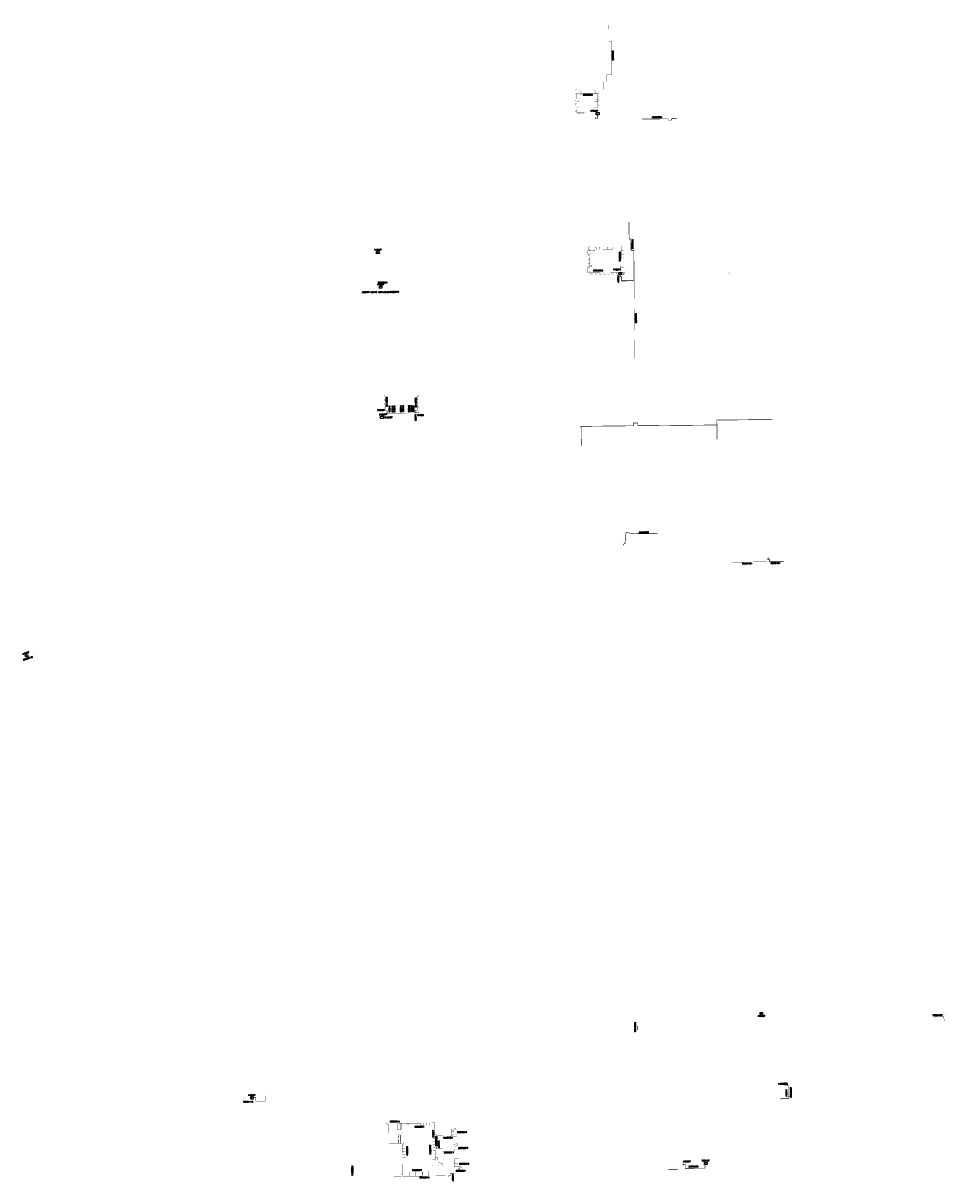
# Model space of a CAD drawing. Header units: millimetres. Extents: x 113746317 to 118488970, y 484514119 to 489241169.
# Tile 2 of 4: x 116407812 to 118050139, y 484514119 to 486571682. Entities that reach past the tile are written whole.
import ezdxf
from ezdxf.enums import TextEntityAlignment as Align

# ---------------------------------------------------------------- set-up
doc = ezdxf.new("R2010")
doc.units = ezdxf.units.MM
doc.header["$LTSCALE"] = 200
for name, color, linetype in [('WP-C-afsluiter', 8, 'Continuous'), ('WP-C-kast', 8, 'Continuous'), ('WP-C-kastOW', 8, 'Continuous'), ('WP-C-kastWM', 8, 'Continuous'), ('WP-I-info', 7, 'Continuous'), ('WP-L-plantrace', 8, 'Continuous')]:
    doc.layers.add(name, color=color, linetype=linetype)
doc.styles.add('DIN17', font='romans.shx', dxfattribs={"width": 0.9})

# ---------------------------------------------------------------- blocks, each defined once
blk = doc.blocks.new('LR-KASTWM')
at = {"color": 0, "linetype": 'ByBlock', "lineweight": -3}
blk.add_lwpolyline([(-2, 2), (2, 2), (2, -2), (-2, -2)], close=True, dxfattribs=at)
at = {"color": 0}
blk.add_solid([(-2, -2), (0, -2), (-2, 2), (0, 2)], dxfattribs=at)
at = {"color": 7, "linetype": 'ByBlock', "lineweight": -3, "style": 'DIN17', "width": 0.7}
for tag, p in [('*1', (0, 5)), ('*2', (0, -5))]:
    blk.add_attdef(tag, text='', height=2.5, dxfattribs=at).set_placement(p, align=Align.MIDDLE)
at = {"color": 0, "linetype": 'ByBlock', "lineweight": -2, "style": 'DIN17', "width": 0.3, "flags": 1}
for tag, p in [('OCODE', (4.5, 1.2)), ('NCODE', (9.5, 1.2)), ('BC', (14.5, 1.2)), ('RK', (19.5, 1.2)), ('ST', (4.5, -1.2)), ('VCODE', (9.5, -1.2)), ('NIVO', (14.5, -1.2)), ('IMM', (19.5, -1.2))]:
    blk.add_attdef(tag, text='', height=1.8, dxfattribs=at).set_placement(p, align=Align.MIDDLE)
blk = doc.blocks.new('LR-LT25')
at = {"color": 7, "linetype": 'ByBlock', "lineweight": -3, "style": 'DIN17', "width": 0.9}
blk.add_attdef('*1', text='', height=2.5, dxfattribs=at).set_placement((0, 3), align=Align.MIDDLE)
blk = doc.blocks.new('LR-kast')
at = {"color": 0, "linetype": 'ByBlock', "lineweight": -3}
blk.add_lwpolyline([(-2.5, 2), (2.5, 2), (2.5, -2), (-2.5, -2)], close=True, dxfattribs=at)
at = {"color": 7, "linetype": 'ByBlock', "lineweight": -3, "style": 'DIN17', "width": 0.7}
for tag, p in [('*1', (0, 5)), ('*2', (0, -5))]:
    blk.add_attdef(tag, text='', height=2.5, dxfattribs=at).set_placement(p, align=Align.MIDDLE)
at = {"color": 0, "linetype": 'ByBlock', "lineweight": -2, "style": 'DIN17', "width": 0.3, "flags": 1}
for tag, p in [('OCODE', (5, 1.2)), ('NCODE', (10, 1.2)), ('BC', (15, 1.2)), ('RK', (20, 1.2)), ('ST', (5, -1.2)), ('VCODE', (10, -1.2)), ('NIVO', (15, -1.2)), ('IMM', (20, -1.2))]:
    blk.add_attdef(tag, text='', height=1.8, dxfattribs=at).set_placement(p, align=Align.MIDDLE)
blk = doc.blocks.new('LR-afs')
at = {"color": 0, "lineweight": -3, "const_width": 0.7}
blk.add_lwpolyline([(0, -1.5), (0, 1.5)], dxfattribs=at)
at = {"color": 7, "linetype": 'ByBlock', "lineweight": -2, "style": 'DIN17', "width": 0.9}
blk.add_attdef('*1', text='', height=2.5, dxfattribs=at).set_placement((0, 5), align=Align.MIDDLE)
at = {"color": 0, "linetype": 'ByBlock', "lineweight": -2, "style": 'DIN17', "width": 0.3, "flags": 1}
for tag, p in [('*2', (2.5, 1.5)), ('VERTR', (-7.5, -5)), ('BORDL', (-7.5, -10)), ('DEKM', (-7.5, -7.5)), ('FABR', (-7.5, -2.5)), ('OPBLEN', (-2.5, -5)), ('PDATUM', (-2.5, -7.5)), ('BORDX', (-2.5, -10)), ('TYPE', (-2.5, -2.5)), ('OPBOUW', (2.5, -2.5)), ('HULPST', (2.5, -5)), ('BORDY', (2.5, -10)), ('OPM', (2.5, -7.5)), ('VERLSP', (7.5, -5)), ('BEDIEN', (7.5, -2.5)), ('BORDZ', (7.5, -10)), ('BORD', (7.5, -7.5))]:
    blk.add_attdef(tag, text='', height=1.8, dxfattribs=at).set_placement(p, align=Align.MIDDLE)
blk = doc.blocks.new('LR-kastOW')
at = {"color": 0, "linetype": 'ByBlock', "lineweight": -3}
blk.add_lwpolyline([(-2.5, 2), (2.5, 2), (2.5, -2), (-2.5, -2)], close=True, dxfattribs=at)
at = {"color": 0}
blk.add_solid([(-2.5, -2), (0, 2), (2.5, -2)], dxfattribs=at)
at = {"color": 7, "linetype": 'ByBlock', "lineweight": -3, "style": 'DIN17', "width": 0.7}
for tag, p in [('*1', (0, 5)), ('*2', (0, -5))]:
    blk.add_attdef(tag, text='', height=2.5, dxfattribs=at).set_placement(p, align=Align.MIDDLE)
at = {"color": 0, "linetype": 'ByBlock', "lineweight": -2, "style": 'DIN17', "width": 0.3, "flags": 1}
for tag, p in [('OCODE', (5, 1.2)), ('NCODE', (10, 1.2)), ('BC', (15, 1.2)), ('RK', (20, 1.2)), ('ST', (5, -1.2)), ('VCODE', (10, -1.2)), ('NIVO', (15, -1.2)), ('IMM', (20, -1.2))]:
    blk.add_attdef(tag, text='', height=1.8, dxfattribs=at).set_placement(p, align=Align.MIDDLE)

msp = doc.modelspace()

# ---------------------------------------------------------------- linework, layer by layer
at = {"layer": 'WP-L-plantrace'}
for points, const_width in [([(117439146, 486453834), (117439146, 486467755), (117445787, 486467755), (117445787, 486480251), (117453960, 486480285), (117453708, 486539643), (117449389, 486539638), (117449382, 486559739)], 400), ([(117449382, 486559739), (117448780, 486571482)], 400), ([(117391754, 486444468), (117390509, 486444530), (117389572, 486445223), (117389560, 486446281), (117390256, 486447243), (117390258, 486448354), (117390179, 486451058), (117390552, 486453077), (117391153, 486453860), (117392780, 486454101), (117394964, 486454180)], 400), ([(117397268, 486451913), (117401473, 486448599), (117401485, 486447064)], 400), ([(117423379, 486452240), (117425508, 486450160), (117425518, 486447405)], 400), ([(117430680, 486448737), (117431434, 486447400), (117431583, 486446082), (117431419, 486445370), (117430845, 486445263), (117429615, 486445176)], 400), ([(117389889, 486434809), (117389894, 486434178), (117390236, 486433723), (117390849, 486433808), (117391309, 486433926), (117391843, 486433940)], 400), ([(117389947, 486428255), (117390327, 486429405), (117390932, 486429655), (117391925, 486429647)], 400), ([(117405922, 486413572), (117392093, 486413434), (117391765, 486447064), (117429574, 486447377), (117429924, 486408932)], 400), ([(117391868, 486438591), (117397445, 486438555)], 400), ([(117392062, 486431742), (117396199, 486431710), (117397537, 486431532)], 400), ([(117400266, 486447144), (117400384, 486446074), (117398105, 486445502)], 400), ([(117424658, 486447348), (117424674, 486446171), (117423141, 486445690)], 400), ([(117423523, 486438827), (117426412, 486435883), (117429695, 486435916)], 400), ([(117423642, 486431764), (117429726, 486431821)], 400), ([(117430738, 486442162), (117431652, 486441020), (117431841, 486440332), (117431415, 486439633), (117430819, 486439262), (117429666, 486439175)], 400), ([(117430783, 486435164), (117431336, 486436189), (117431509, 486436790), (117431285, 486437258), (117430776, 486437563), (117429692, 486437563)], 400), ([(117431012, 486428164), (117431472, 486427386), (117431878, 486426830), (117431878, 486426128), (117431540, 486425633), (117430690, 486425346), (117429749, 486425330)], 400), ([(117429754, 486432031), (117430901, 486432100), (117431580, 486432390), (117431823, 486433025), (117431793, 486433684), (117430964, 486434605)], 400), ([(117390182, 486427729), (117389811, 486426651), (117390055, 486425617), (117390747, 486424974), (117392033, 486424983)], 400), ([(117392067, 486415731), (117390863, 486415713), (117390309, 486415445), (117390323, 486414712), (117391439, 486411961), (117392079, 486410863), (117393076, 486410347), (117394720, 486410194), (117395016, 486409879), (117395386, 486409219)], 400), ([(117391936, 486421025), (117397243, 486420929)], 400), ([(117392012, 486423798), (117396262, 486423838), (117397519, 486424109)], 400), ([(117399856, 486410978), (117396318, 486411020), (117395402, 486412057), (117395365, 486413467)], 400), ([(117401813, 486409473), (117402471, 486410585), (117404495, 486410833), (117405026, 486412132), (117405030, 486413582)], 400), ([(117423692, 486421177), (117425940, 486421827), (117429811, 486421850)], 400), ([(117423698, 486424365), (117429804, 486424442)], 400), ([(117429111, 486407672), (117429111, 486402294), (117427086, 486402294), (117424811, 486402449), (117424985, 486404943)], 1000), ([(117429932, 486413418), (117426715, 486413336), (117425382, 486412776)], 400), ([(117429896, 486410759), (117427348, 486410507), (117426504, 486410093), (117426511, 486409539)], 400), ([(117469553, 486121442), (117469561, 486120837), (117472061, 486120863), (117472133, 486113988), (117494046, 486114217), (117493496, 486167814), (117488497, 486167762), (117488290, 486187961), (117485290, 486187929), (117484978, 486218372)], 1000), ([(117416282, 486160111), (117416024, 486163709), (117411539, 486163662)], 400), ([(117455580, 486173385), (117455622, 486169373), (117424343, 486169046), (117424364, 486167046), (117411620, 486166913), (117411681, 486161099), (117415106, 486161134), (117415348, 486138041), (117411641, 486138002), (117411746, 486127897), (117466044, 486128465), (117466078, 486125190), (117468218, 486125188)], 400), ([(117416443, 486174606), (117412938, 486174461), (117413070, 486168869), (117415173, 486168919), (117415183, 486166975)], 400), ([(117417384, 486168721), (117417445, 486166974)], 400), ([(117424173, 486172560), (117427318, 486172503), (117427304, 486169077)], 400), ([(117433808, 486172980), (117432088, 486172980), (117432128, 486169127)], 400), ([(117438601, 486172730), (117440509, 486172749), (117440546, 486169215)], 400), ([(117446350, 486169276), (117446310, 486173129), (117448277, 486173150)], 400), ([(117468157, 486124436), (117475831, 486124516), (117475781, 486129320), (117469514, 486129254), (117469394, 486140717), (117471388, 486140738), (117471034, 486175293), (117470121, 486176459)], 400), ([(117471101, 486168079), (117474711, 486168117), (117474667, 486169127)], 400), ([(117412298, 486160382), (117412355, 486159946), (117412845, 486159451), (117413918, 486159279), (117415126, 486159244)], 400), ([(117412380, 486153117), (117412414, 486152531), (117412807, 486151876), (117413735, 486151775), (117415203, 486151837)], 400), ([(117412470, 486145943), (117412442, 486145170), (117412726, 486144590), (117415280, 486144523)], 400), ([(117412523, 486138710), (117412529, 486140301), (117413044, 486141182), (117415188, 486141310)], 400), ([(117416357, 486152911), (117415192, 486152926)], 400), ([(117416488, 486145737), (117415260, 486145733)], 400), ([(117415309, 486141714), (117418399, 486141687), (117418431, 486138586), (117416556, 486138567)], 400), ([(117471181, 486160510), (117475090, 486160552), (117475094, 486159526)], 400), ([(117471253, 486153631), (117474787, 486153671), (117474768, 486154732)], 400), ([(117471332, 486146042), (117475167, 486146082), (117475170, 486145127)], 400), ([(117414628, 486129249), (117414607, 486131266), (117411655, 486131236)], 400), ([(117414381, 486125276), (117415483, 486125258), (117416101, 486125587), (117416117, 486128000)], 400), ([(117418119, 486128000), (117418251, 486126764), (117418729, 486125876), (117419758, 486125363), (117421685, 486125348)], 400), ([(117421864, 486129319), (117421878, 486127988)], 400), ([(117425423, 486128040), (117425505, 486126094), (117426013, 486125501), (117427367, 486125320), (117428929, 486125475)], 400), ([(117429064, 486129393), (117429023, 486128043)], 400), ([(117432667, 486128116), (117432707, 486126356), (117433021, 486125782), (117433701, 486125449), (117434871, 486125419), (117436135, 486125522)], 400), ([(117436263, 486129468), (117436278, 486128119)], 400), ([(117439842, 486128191), (117439847, 486126736), (117440042, 486126054), (117440642, 486125614), (117442457, 486125507), (117443328, 486125626)], 400), ([(117443442, 486129568), (117443422, 486128244)], 400), ([(117447071, 486128266), (117447082, 486126579), (117447501, 486125883), (117448970, 486125553), (117450523, 486125643)], 400), ([(117450588, 486129620), (117450560, 486128303)], 400), ([(117454442, 486128443), (117454443, 486126533), (117454640, 486126085), (117455157, 486125839), (117456130, 486125743), (117457683, 486125725)], 400), ([(117457876, 486128364), (117457812, 486129742)], 400), ([(117461866, 486128421), (117461785, 486131594), (117464865, 486131673), (117464925, 486129728)], 400), ([(117464856, 486125793), (117464249, 486125742), (117463466, 486125921), (117463275, 486126457), (117463255, 486128436)], 400), ([(117468710, 486127828), (117468791, 486120009), (117471309, 486120035), (117471381, 486113220), (117494054, 486113457), (117494428, 486078247), (117495517, 485975883)], 400), ([(117469486, 486127832), (117469553, 486121442)], 1000), ([(117469426, 486137583), (117475255, 486137583), (117475250, 486137926)], 400), ([(117471233, 486131347), (117469494, 486131329)], 400), ([(117472033, 486129281), (117472034, 486125441), (117471649, 486125398)], 400), ([(117475808, 486126773), (117477067, 486126787), (117477032, 486130127)], 400), ([(117661817, 486127795), (117662307, 486127819), (117662576, 486127724), (117662814, 486127502), (117663244, 486126811)], 400), ([(117049589, 485910893), (117049506, 485910947)], 400), ([(117049572, 485910904), (117049571, 485908409), (117051935, 485908408), (117052218, 485883296), (117055075, 485883297), (117055136, 485879204), (117056738, 485879192), (117056769, 485878381)], 400), ([(117052002, 485901732), (117049602, 485901693), (117049581, 485903685)], 400), ([(117052120, 485894512), (117049677, 485894493), (117049656, 485896493)], 400), ([(117105357, 485879557), (117105270, 485883819), (117108532, 485883853), (117108286, 485908753), (117110277, 485908784), (117110252, 485911526)], 400), ([(117108356, 485902304), (117110431, 485902326), (117110410, 485904326)], 400), ([(117108414, 485895102), (117110506, 485895123), (117110485, 485897119)], 400), ([(117049952, 485877696), (117049969, 485878463), (117055814, 485878493), (117055781, 485878363)], 400), ([(117052281, 485888917), (117050166, 485888923), (117050185, 485887114)], 400), ([(117052103, 485873350), (117055425, 485873442), (117055406, 485878370), (117056756, 485878394), (117104345, 485878896), (117104346, 485879591), (117111166, 485879680), (117111177, 485878350)], 400), ([(117054063, 485877179), (117055440, 485877185)], 400), ([(117063409, 485879448), (117064518, 485879452), (117064528, 485878475)], 400), ([(117068439, 485879201), (117067316, 485879181), (117067332, 485878516)], 400), ([(117077820, 485879600), (117078903, 485879592), (117078910, 485878601)], 400), ([(117081893, 485878656), (117081886, 485879333), (117083006, 485879356)], 400), ([(117092380, 485879744), (117093481, 485879750), (117093496, 485878776)], 400), ([(117096292, 485878805), (117096305, 485879469), (117097384, 485879483)], 400), ([(117106001, 485879627), (117106026, 485877944), (117106750, 485877951)], 400), ([(117108465, 485889721), (117110862, 485889746), (117110883, 485887691)], 400), ([(117641286, 485857510), (117500684, 485856125), (117500635, 485861124), (117492666, 485861045), (117492715, 485856046), (117399830, 485855130), (117400172, 485820489)], 1000), ([(117740625, 485867190), (117641201, 485866210), (117641537, 485832072)], 1000), ([(117474882, 485644173), (117475405, 485644073), (117475874, 485646523)], 1000), ([(117475874, 485646523), (117477739, 485646261)], 1000), ([(117477739, 485646261), (117479673, 485666378), (117487577, 485665230), (117494018, 485664665), (117502569, 485664382), (117535167, 485664368)], 1000), ([(117731779, 485621602), (117731812, 485618602), (117729812, 485618602), (117729858, 485614355), (117668612, 485613677)], 400), ([(117760107, 485614686), (117734658, 485614408), (117734612, 485618633), (117732613, 485618611), (117732580, 485621611)], 1000), ([(118028866, 484804025), (118028866, 484804025), (118028866, 484806344), (118043418, 484806344), (118044469, 484806344), (118044469, 484811175), (118047949, 484811174), (118047949, 484810460), (118049299, 484810460)], 400), ([(118043418, 484806344), (118043418, 484804913), (118043981, 484804913), (118044959, 484804913), (118044959, 484802280), (118049039, 484802280)], 400), ([(118044469, 484809160), (118043719, 484809160)], 400), ([(118043719, 484803563), (118043969, 484803563), (118043969, 484804913)], 400), ([(118044458, 484813277), (118044458, 484812175), (118045026, 484812175), (118045026, 484811175)], 400), ([(117500530, 484789248), (117500535, 484782306)], 1000), ([(118049219, 484797690), (118049939, 484797690), (118049939, 484798210), (118046379, 484798210), (118046379, 484802280)], 400), ([(117754953, 484657666), (117754953, 484660361), (117769254, 484660363), (117769232, 484682922), (117767254, 484682922), (117767254, 484687415), (117765532, 484687415)], 1000), ([(116816881, 484662627), (116821601, 484662590), (116821601, 484655716), (116838624, 484655745), (116838630, 484665710)], 1000), ([(117051999, 484617074), (117056135, 484616256)], 400), ([(117056032, 484616248), (117056058, 484614221), (117058051, 484614241), (117058387, 484580373), (117081217, 484580600)], 400), ([(117056135, 484616256), (117084203, 484616534), (117084203, 484616536)], 400), ([(117074079, 484604213), (117073960, 484616423)], 400), ([(117074968, 484616433), (117074933, 484607473), (117074526, 484604255)], 400), ([(117075832, 484604939), (117077136, 484605274), (117078692, 484605325), (117079387, 484605795), (117079132, 484616474)], 400), ([(117079916, 484616481), (117079841, 484614928), (117079968, 484605181), (117079174, 484604552), (117077205, 484604559), (117076040, 484604481)], 400), ([(117084203, 484616536), (117084203, 484616536), (117139699, 484617067), (117140294, 484557129)], 400), ([(117087838, 484612542), (117087829, 484613864), (117088190, 484614484), (117089121, 484614632), (117090329, 484614666), (117090821, 484614922), (117090991, 484615416), (117091004, 484616575)], 400), ([(117093094, 484616635), (117093201, 484612571)], 400), ([(117098494, 484616688), (117098598, 484612600)], 400), ([(117103895, 484616741), (117103998, 484612655)], 400), ([(117109398, 484612734), (117109295, 484616744)], 400), ([(117114797, 484612763), (117114784, 484614291), (117114694, 484616797)], 400), ([(117120197, 484612818), (117120184, 484614307), (117120094, 484616850)], 400), ([(117125493, 484616903), (117125577, 484614242), (117125672, 484612871)], 400), ([(117130191, 484616974), (117130237, 484615918), (117130981, 484614501), (117130996, 484612927)], 400), ([(117139979, 484599128), (117141816, 484599146), (117141856, 484595146), (117153365, 484595261)], 400), ([(117172430, 484605851), (117173526, 484606680), (117177006, 484606719), (117177031, 484604536), (117173732, 484604498), (117173750, 484601966), (117168938, 484601944)], 400), ([(117169025, 484593411), (117168962, 484602005), (117168970, 484605242), (117171740, 484605308)], 400), ([(117171805, 484593475), (117171584, 484597493)], 400), ([(117075165, 484595018), (117075195, 484591857), (117074736, 484586967), (117074774, 484583129), (117074651, 484582327), (117074348, 484581801), (117074361, 484580532)], 400), ([(117075330, 484580601), (117075306, 484581878), (117075197, 484583352), (117075247, 484586945), (117075645, 484591836), (117075634, 484594975)], 400), ([(117077199, 484596265), (117078573, 484595129), (117078770, 484594699), (117078928, 484582488), (117078569, 484581862), (117078582, 484580573)], 400), ([(117079519, 484580583), (117079541, 484582269), (117079349, 484583360), (117079211, 484594931), (117078945, 484595384), (117077416, 484596655)], 400), ([(117081739, 484579720), (117082292, 484524779)], 400), ([(117087590, 484577298), (117081751, 484577094)], 400), ([(117087536, 484582690), (117084802, 484582578), (117084286, 484582383), (117084051, 484581814), (117084107, 484579189), (117083968, 484578843), (117083658, 484578540), (117083168, 484578450), (117081760, 484578436)], 400), ([(117135722, 484589436), (117136998, 484589460), (117139974, 484589561)], 400), ([(117135775, 484584047), (117137075, 484584065), (117140015, 484584166)], 400), ([(117135829, 484578636), (117137083, 484578657), (117140103, 484578754)], 400), ([(117153365, 484595261), (117153444, 484593244), (117169025, 484593411), (117171805, 484593475), (117178543, 484593543), (117178523, 484596335), (117176614, 484596372)], 400), ([(117176096, 484578872), (117177145, 484579754), (117180618, 484579686), (117180642, 484577558), (117177456, 484577522), (117177454, 484574981), (117172639, 484574946), (117172655, 484578277), (117175436, 484578302)], 400), ([(117081791, 484571700), (117087644, 484571823)], 400), ([(117087750, 484561099), (117081860, 484560900)], 400), ([(117087672, 484566498), (117081880, 484566301)], 400), ([(117134906, 484550015), (117140365, 484550069), (117140295, 484557129)], 400), ([(117135882, 484573236), (117137264, 484573263), (117140166, 484573413)], 400), ([(117135936, 484567837), (117137826, 484567888), (117140170, 484567911)], 400), ([(117135989, 484562437), (117137335, 484562436), (117140241, 484562554)], 400), ([(117136068, 484557037), (117137436, 484557050), (117140284, 484557214)], 400), ([(117140118, 484574991), (117142049, 484574919), (117142100, 484570931), (117153634, 484571035)], 400), ([(117153634, 484571035), (117153640, 484566234), (117182224, 484566574), (117182196, 484569424), (117180240, 484569405)], 400), ([(117172639, 484574946), (117172712, 484566408)], 400), ([(117175218, 484570556), (117175473, 484569638), (117175504, 484566588)], 400), ([(116990844, 484538221), (116990981, 484525052)], 400), ([(117087804, 484555699), (117081987, 484555581)], 400), ([(117135820, 484540850), (117135903, 484549958)], 400), ([(117136096, 484551643), (117137087, 484551645), (117137652, 484552017), (117137974, 484552136), (117140239, 484552058)], 400), ([(117140311, 484555503), (117144946, 484555550), (117144989, 484551112), (117151079, 484551169)], 400), ([(117147112, 484541346), (117145617, 484542096), (117145434, 484542707), (117145383, 484546512), (117145683, 484546930), (117146542, 484547196), (117147589, 484547128), (117148222, 484547492), (117148366, 484548006), (117148345, 484551129)], 400), ([(117152988, 484541172), (117152998, 484544844), (117152596, 484545500), (117149993, 484545567), (117149561, 484546394), (117149514, 484551157)], 400), ([(117168005, 484527406), (117167955, 484529229), (117174419, 484529328), (117174293, 484547493), (117175519, 484547502), (117175474, 484553049), (117181636, 484553087)], 400), ([(117174280, 484545618), (117177421, 484545660), (117177399, 484548390), (117177691, 484548969)], 400), ([(117174405, 484540295), (117185751, 484540298), (117185757, 484537698), (117188178, 484537781), (117188777, 484538102)], 400), ([(117177421, 484545660), (117179527, 484545677), (117179545, 484543516)], 400), ([(117184113, 484536857), (117184127, 484535018), (117181063, 484534994)], 400), ([(117184193, 484540429), (117184111, 484536802), (117181657, 484536783)], 400), ([(117579749, 484543263), (117584881, 484543277), (117584899, 484536517), (117620184, 484536615), (117620193, 484542977)], 1000), ([(117078281, 484522388), (117067255, 484522481)], 400), ([(117078156, 484522443), (117078178, 484520323), (117080298, 484520340), (117082058, 484520350), (117082044, 484522352)], 400), ([(117082256, 484524779), (117080254, 484524759), (117080298, 484520340)], 400), ([(117158527, 484522966), (117082042, 484522354)], 400), ([(117093160, 484530613), (117093282, 484522442)], 400), ([(117094157, 484522449), (117093943, 484530245)], 400), ([(117105116, 484530736), (117105198, 484522638)], 400), ([(117105943, 484530364), (117106157, 484522520)], 400), ([(117117041, 484530856), (117117334, 484522635)], 400), ([(117117870, 484530364), (117118157, 484522567)], 400), ([(117129190, 484530974), (117129256, 484522755)], 400), ([(117130017, 484530603), (117130103, 484522737)], 400), ([(117158527, 484522965), (117158543, 484520965), (117163313, 484521003), (117163297, 484523003)], 400), ([(117168005, 484527406), (117168048, 484523041), (117163297, 484523003)], 400), ([(117555225, 484533968), (117555225, 484533968), (117571438, 484533992)], 1000)]:
    msp.add_lwpolyline(points, dxfattribs=dict(at, const_width=const_width))
at = {"layer": 'WP-L-plantrace', "const_width": 1000, "elevation": -2497}
for points in [[(117554635, 486401692), (117508861, 486401203)], [(117554673, 486399279), (117554635, 486401692)], [(117560678, 486399328), (117554673, 486399279)], [(117560731, 486401757), (117560678, 486399328)], [(117569820, 486401818), (117560731, 486401757)]]:
    msp.add_lwpolyline(points, dxfattribs=at)

# ---------------------------------------------------------------- block references
at = {"layer": 'WP-C-afsluiter'}
ref = msp.add_blockref('LR-afs', (117469638, 486121983), dxfattribs=dict(at, xscale=1000, yscale=1000, zscale=1000, rotation=270.6161314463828))
ref.add_attrib('*1', 'AF3569P', dxfattribs={"layer": '0', "color": 6, "linetype": 'ByBlock', "lineweight": -2, "height": 2500, "rotation": 270.616131, "style": 'DIN17', "width": 0.9}).set_placement((117465852, 486117041), align=Align.MIDDLE)
ref = msp.add_blockref('LR-afs', (117054430, 485878504), dxfattribs=dict(at, xscale=1000, yscale=1000, zscale=1000, rotation=0.6732176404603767))
ref.add_attrib('*1', 'SA0000P', dxfattribs={"layer": '0', "color": 6, "linetype": 'ByBlock', "lineweight": -2, "height": 2500, "rotation": 0.673218, "style": 'DIN17', "width": 0.9}).set_placement((117044155, 485883759), align=Align.MIDDLE)
ref = msp.add_blockref('LR-afs', (117054728, 485877178), dxfattribs=dict(at, xscale=1000, yscale=1000, zscale=1000, rotation=0.1641490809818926))
ref.add_attrib('*1', 'SA0000P', dxfattribs={"layer": '0', "color": 6, "linetype": 'ByBlock', "lineweight": -2, "height": 2500, "rotation": 0.164149, "style": 'DIN17', "width": 0.9}).set_placement((117057582, 485871037), align=Align.MIDDLE)
ref = msp.add_blockref('LR-afs', (117055069, 485882266), dxfattribs=dict(at, xscale=1000, yscale=1000, zscale=1000, rotation=270.5963570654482))
ref.add_attrib('*1', 'SA0000', dxfattribs={"layer": '0', "color": 6, "linetype": 'ByBlock', "lineweight": -2, "height": 2500, "rotation": 270.596357, "style": 'DIN17', "width": 0.9}).set_placement((117059160, 485885920), align=Align.MIDDLE)
ref = msp.add_blockref('LR-afs', (117064525, 485879016), dxfattribs=dict(at, xscale=1000, yscale=1000, zscale=1000, rotation=270.5963570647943))
ref.add_attrib('*1', 'SA0000', dxfattribs={"layer": '0', "color": 6, "linetype": 'ByBlock', "lineweight": -2, "height": 2500, "rotation": 270.596357, "style": 'DIN17', "width": 0.9}).set_placement((117064495, 485886375), align=Align.MIDDLE)
ref = msp.add_blockref('LR-afs', (117067315, 485878888), dxfattribs=dict(at, xscale=1000, yscale=1000, zscale=1000, rotation=270.673217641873))
ref.add_attrib('*1', 'SA0000', dxfattribs={"layer": '0', "color": 6, "linetype": 'ByBlock', "lineweight": -2, "height": 2500, "rotation": 270.673218, "style": 'DIN17', "width": 0.9}).set_placement((117068090, 485886377), align=Align.MIDDLE)
ref = msp.add_blockref('LR-afs', (117078918, 485879144), dxfattribs=dict(at, xscale=1000, yscale=1000, zscale=1000, rotation=271.0046006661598))
ref.add_attrib('*1', 'SA0000', dxfattribs={"layer": '0', "color": 6, "linetype": 'ByBlock', "lineweight": -2, "height": 2500, "rotation": 271.004601, "style": 'DIN17', "width": 0.9}).set_placement((117079189, 485886744), align=Align.MIDDLE)
ref = msp.add_blockref('LR-afs', (117081892, 485879040), dxfattribs=dict(at, xscale=1000, yscale=1000, zscale=1000, rotation=270.673217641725))
ref.add_attrib('*1', 'SA0000', dxfattribs={"layer": '0', "color": 6, "linetype": 'ByBlock', "lineweight": -2, "height": 2500, "rotation": 270.673218, "style": 'DIN17', "width": 0.9}).set_placement((117083397, 485886736), align=Align.MIDDLE)
ref = msp.add_blockref('LR-afs', (117093492, 485879295), dxfattribs=dict(at, xscale=1000, yscale=1000, zscale=1000, rotation=270.6047509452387))
ref.add_attrib('*1', 'SA0000', dxfattribs={"layer": '0', "color": 6, "linetype": 'ByBlock', "lineweight": -2, "height": 2500, "rotation": 270.604751, "style": 'DIN17', "width": 0.9}).set_placement((117093848, 485886813), align=Align.MIDDLE)
ref = msp.add_blockref('LR-afs', (117096312, 485879191), dxfattribs=dict(at, xscale=1000, yscale=1000, zscale=1000, rotation=270.6732176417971))
ref.add_attrib('*1', 'SA0000', dxfattribs={"layer": '0', "color": 6, "linetype": 'ByBlock', "lineweight": -2, "height": 2500, "rotation": 270.673218, "style": 'DIN17', "width": 0.9}).set_placement((117098076, 485886989), align=Align.MIDDLE)
ref = msp.add_blockref('LR-afs', (117105279, 485883073), dxfattribs=dict(at, xscale=1000, yscale=1000, zscale=1000, rotation=270.6732176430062))
ref.add_attrib('*1', 'SA0000', dxfattribs={"layer": '0', "color": 6, "linetype": 'ByBlock', "lineweight": -2, "height": 2500, "rotation": 270.673218, "style": 'DIN17', "width": 0.9}).set_placement((117101660, 485886275), align=Align.MIDDLE)
ref = msp.add_blockref('LR-afs', (117106005, 485879108), dxfattribs=dict(at, xscale=1000, yscale=1000, zscale=1000, rotation=270.5963570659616))
ref.add_attrib('*1', 'SA0000', dxfattribs={"layer": '0', "color": 6, "linetype": 'ByBlock', "lineweight": -2, "height": 2500, "rotation": 270.596357, "style": 'DIN17', "width": 0.9}).set_placement((117105647, 485870796), align=Align.MIDDLE)
ref = msp.add_blockref('LR-afs', (117110660, 485879670), dxfattribs=dict(at, xscale=1000, yscale=1000, zscale=1000, rotation=0.673217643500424))
ref.add_attrib('*1', 'SA0000', dxfattribs={"layer": '0', "color": 6, "linetype": 'ByBlock', "lineweight": -2, "height": 2500, "rotation": 0.673218, "style": 'DIN17', "width": 0.9}).set_placement((117114509, 485874961), align=Align.MIDDLE)
ref = msp.add_blockref('LR-afs', (117769254, 484663411), dxfattribs=dict(at, xscale=1000, yscale=1000, zscale=1000, rotation=90))
ref.add_attrib('*1', 'AF3574P', dxfattribs={"layer": '0', "color": 6, "linetype": 'ByBlock', "lineweight": -2, "height": 2500, "rotation": 90, "style": 'DIN17', "width": 0.9}).set_placement((117765057, 484670147), align=Align.MIDDLE)
ref = msp.add_blockref('LR-afs', (117141837, 484596990), dxfattribs=dict(at, xscale=1000, yscale=1000, zscale=1000, rotation=270.4043044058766))
ref.add_attrib('*1', 'SA3931P', dxfattribs={"layer": '0', "color": 6, "linetype": 'ByBlock', "lineweight": -2, "height": 2500, "rotation": 90.404304, "style": 'DIN17', "width": 0.9}).set_placement((117136881, 484597974), align=Align.MIDDLE)
ref = msp.add_blockref('LR-afs', (117142077, 484572615), dxfattribs=dict(at, xscale=1000, yscale=1000, zscale=1000, rotation=270.7083427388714))
ref.add_attrib('*1', 'SA3930P', dxfattribs={"layer": '0', "color": 6, "linetype": 'ByBlock', "lineweight": -2, "height": 2500, "rotation": 270.708343, "style": 'DIN17', "width": 0.9}).set_placement((117146628, 484578922), align=Align.MIDDLE)
ref = msp.add_blockref('LR-afs', (117582434, 484543270), dxfattribs=dict(at, xscale=1000, yscale=1000, zscale=1000, rotation=0.1588000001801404))
ref.add_attrib('*1', 'AF3555P', dxfattribs={"layer": '0', "color": 6, "linetype": 'ByBlock', "lineweight": -2, "height": 2500, "rotation": 0.1588, "style": 'DIN17', "width": 0.9}).set_placement((117587895, 484548286), align=Align.MIDDLE)
ref = msp.add_blockref('LR-afs', (117167990, 484527494), dxfattribs=dict(at, xscale=1000, yscale=1000, zscale=1000, rotation=270.5744600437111))
ref.add_attrib('*1', 'SA3929P', dxfattribs={"layer": '0', "color": 6, "linetype": 'ByBlock', "lineweight": -2, "height": 2500, "rotation": 270.57446, "style": 'DIN17', "width": 0.9}).set_placement((117171954, 484520192), align=Align.MIDDLE)
at = {"layer": 'WP-C-kast'}
ref = msp.add_blockref('LR-kast', (117429269, 486410753), dxfattribs=dict(at, xscale=1000, yscale=1000, zscale=1000, rotation=0.5725029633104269))
ref.add_attrib('*1', 'RK0000P', dxfattribs={"layer": '0', "color": 6, "linetype": 'ByBlock', "lineweight": -3, "height": 2500, "rotation": 0.572503, "style": 'DIN17', "width": 0.7}).set_placement((117423248, 486415669), align=Align.MIDDLE)
ref = msp.add_blockref('LR-kast', (117469242, 486126840), dxfattribs=dict(at, xscale=999.9999999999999, yscale=999.9999999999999, zscale=999.9999999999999, rotation=0.6725086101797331))
ref.add_attrib('*1', 'RK3924P', dxfattribs={"layer": '0', "color": 6, "linetype": 'ByBlock', "lineweight": -3, "height": 2500, "rotation": 0.672509, "style": 'DIN17', "width": 0.7}).set_placement((117463537, 486133929), align=Align.MIDDLE)
ref = msp.add_blockref('LR-kast', (117045775, 485871110), dxfattribs=dict(at, xscale=999.9999999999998, yscale=999.9999999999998, zscale=999.9999999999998, rotation=0.7135110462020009))
ref.add_attrib('*1', 'RK3921P', dxfattribs={"layer": '0', "color": 6, "linetype": 'ByBlock', "lineweight": -3, "height": 2500, "rotation": 0.713511, "style": 'DIN17', "width": 0.7}).set_placement((117047722, 485875982), align=Align.MIDDLE)
ref = msp.add_blockref('LR-kast', (117621487, 484544975), dxfattribs=dict(at, xscale=1000, yscale=1000, zscale=1000, rotation=359.9267063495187))
ref.add_attrib('*1', 'RK3912P', dxfattribs={"layer": '0', "color": 6, "linetype": 'ByBlock', "lineweight": -3, "height": 2500, "rotation": 359.926706, "style": 'DIN17', "width": 0.7}).set_placement((117621493, 484549975), align=Align.MIDDLE)
at = {"layer": 'WP-C-kastOW'}
ref = msp.add_blockref('LR-kastOW', (117038607, 486163986), dxfattribs=dict(at, xscale=1000, yscale=1000, zscale=1000, rotation=0.628716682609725))
ref.add_attrib('*1', 'TW3903P', dxfattribs={"layer": '0', "color": 6, "linetype": 'ByBlock', "lineweight": -3, "height": 2500, "rotation": 0.628717, "style": 'DIN17', "width": 0.7}).set_placement((117038552, 486168986), align=Align.MIDDLE)
at = {"layer": 'WP-C-kastWM'}
ref = msp.add_blockref('LR-KASTWM', (117043558, 486102391), dxfattribs=dict(at, xscale=999.9999999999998, yscale=999.9999999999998, zscale=999.9999999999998, rotation=0.624591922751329))
ref.add_attrib('*1', 'IW3929P', dxfattribs={"layer": '0', "color": 6, "linetype": 'ByBlock', "lineweight": -3, "height": 2500, "rotation": 0.624592, "style": 'DIN17', "width": 0.7}).set_placement((117043503, 486107391), align=Align.MIDDLE)
ref = msp.add_blockref('LR-KASTWM', (116414170, 485447148), dxfattribs=dict(at, xscale=1000, yscale=1000, zscale=1000, rotation=17.84565862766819))
ref.add_attrib('*1', 'IW3926P', dxfattribs={"layer": '0', "color": 6, "linetype": 'ByBlock', "lineweight": -3, "height": 2500, "rotation": 17.845658, "style": 'DIN17', "width": 0.7}).set_placement((116412638, 485451907), align=Align.MIDDLE)
ref = msp.add_blockref('LR-KASTWM', (117720142, 484811509), dxfattribs=dict(at, xscale=999.9999999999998, yscale=999.9999999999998, zscale=999.9999999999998, rotation=0.1903735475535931))
ref.add_attrib('*1', 'IW3918P', dxfattribs={"layer": '0', "color": 6, "linetype": 'ByBlock', "lineweight": -3, "height": 2500, "rotation": 0.190374, "style": 'DIN17', "width": 0.7}).set_placement((117720606, 484807073), align=Align.MIDDLE)
ref = msp.add_blockref('LR-KASTWM', (117763233, 484686575), dxfattribs=dict(at, xscale=1000, yscale=1000, zscale=1000))
ref.add_attrib('*1', 'IW3928', dxfattribs={"layer": '0', "color": 6, "linetype": 'ByBlock', "lineweight": -3, "height": 2500, "style": 'DIN17', "width": 0.7}).set_placement((117755471, 484686521), align=Align.MIDDLE)
ref = msp.add_blockref('LR-KASTWM', (116814517, 484661323), dxfattribs=dict(at, xscale=1000, yscale=1000, zscale=1000, rotation=0.6400672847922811))
ref.add_attrib('*1', 'IW3923P', dxfattribs={"layer": '0', "color": 6, "linetype": 'ByBlock', "lineweight": -3, "height": 2500, "rotation": 0.640067, "style": 'DIN17', "width": 0.7}).set_placement((116814461, 484666323), align=Align.MIDDLE)
at = {"layer": 'WP-I-info'}
ref = msp.add_blockref('LR-LT25', (117456505, 486511282), dxfattribs=dict(at, xscale=1000, yscale=1000, zscale=1000, rotation=0.6341136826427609))
ref.add_attrib('*1', '550030995', dxfattribs={"layer": '0', "color": 6, "linetype": 'ByBlock', "lineweight": -3, "height": 2500, "rotation": 270.243571, "style": 'DIN17', "width": 0.9}).set_placement((117456471, 486514282), align=Align.MIDDLE)
ref = msp.add_blockref('LR-LT25', (117411663, 486441426), dxfattribs=dict(at, xscale=1000.000000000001, yscale=1000.000000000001, zscale=1000.000000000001, rotation=0.6341136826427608))
ref.add_attrib('*1', '550030995', dxfattribs={"layer": '0', "color": 6, "linetype": 'ByBlock', "lineweight": -3, "height": 2500, "rotation": 0.634114, "style": 'DIN17', "width": 0.9}).set_placement((117411630, 486444425), align=Align.MIDDLE)
ref = msp.add_blockref('LR-LT25', (117534800, 486401656), dxfattribs=dict(at, xscale=1000, yscale=1000, zscale=1000, rotation=0.634113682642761))
ref.add_attrib('*1', '550030995', dxfattribs={"layer": '0', "color": 6, "linetype": 'ByBlock', "lineweight": -3, "height": 2500, "rotation": 0.634114, "style": 'DIN17', "width": 0.9}).set_placement((117534767, 486404655), align=Align.MIDDLE)
ref = msp.add_blockref('LR-LT25', (117491225, 486176009), dxfattribs=dict(at, xscale=999.9999999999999, yscale=999.9999999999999, zscale=999.9999999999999, rotation=0.6732176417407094))
ref.add_attrib('*1', '550030006', dxfattribs={"layer": '0', "color": 6, "linetype": 'ByBlock', "lineweight": -3, "height": 2500, "rotation": 270.5874, "style": 'DIN17', "width": 0.9}).set_placement((117491190, 486179009), align=Align.MIDDLE)
ref = msp.add_blockref('LR-LT25', (117468653, 486154043), dxfattribs=dict(at, xscale=999.9999999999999, yscale=999.9999999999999, zscale=999.9999999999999, rotation=0.6732176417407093))
ref.add_attrib('*1', '550030006', dxfattribs={"layer": '0', "color": 6, "linetype": 'ByBlock', "lineweight": -3, "height": 2500, "rotation": 270.585453, "style": 'DIN17', "width": 0.9}).set_placement((117468618, 486157043), align=Align.MIDDLE)
ref = msp.add_blockref('LR-LT25', (117429933, 486129115), dxfattribs=dict(at, xscale=999.9999999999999, yscale=999.9999999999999, zscale=999.9999999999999, rotation=0.673217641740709))
ref.add_attrib('*1', '550030006', dxfattribs={"layer": '0', "color": 6, "linetype": 'ByBlock', "lineweight": -3, "height": 2500, "rotation": 0.673218, "style": 'DIN17', "width": 0.9}).set_placement((117429898, 486132115), align=Align.MIDDLE)
ref = msp.add_blockref('LR-LT25', (117047306, 486107530), dxfattribs=dict(at, xscale=999.9999999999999, yscale=999.9999999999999, zscale=999.9999999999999, rotation=0.6246142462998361))
ref.add_attrib('*1', '550032321', dxfattribs={"layer": '0', "color": 6, "linetype": 'ByBlock', "lineweight": -3, "height": 2500, "rotation": 0.624614, "style": 'DIN17', "width": 0.9}).set_placement((117047274, 486110530), align=Align.MIDDLE)
ref = msp.add_blockref('LR-LT25', (117043239, 486090628), dxfattribs=dict(at, xscale=999.9999999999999, yscale=999.9999999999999, zscale=999.9999999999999, rotation=0.6150138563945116))
ref.add_attrib('*1', 'AF3576P LOCATIE VOORALSNOG ONBEKEND', dxfattribs={"layer": '0', "color": 6, "linetype": 'ByBlock', "lineweight": -3, "height": 2500, "rotation": 0.615014, "style": 'DIN17', "width": 0.9}).set_placement((117043207, 486093628), align=Align.MIDDLE)
ref = msp.add_blockref('LR-LT25', (117497365, 486044403), dxfattribs=dict(at, xscale=999.9999999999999, yscale=999.9999999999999, zscale=999.9999999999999, rotation=0.6732176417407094))
ref.add_attrib('*1', '550030006', dxfattribs={"layer": '0', "color": 6, "linetype": 'ByBlock', "lineweight": -3, "height": 2500, "rotation": 270.934692, "style": 'DIN17', "width": 0.9}).set_placement((117497330, 486047403), align=Align.MIDDLE)
ref = msp.add_blockref('LR-LT25', (117044662, 485879996), dxfattribs=dict(at, xscale=1000, yscale=1000, zscale=1000, rotation=0.4195))
ref.add_attrib('*1', '550031106', dxfattribs={"layer": '0', "color": 6, "linetype": 'ByBlock', "lineweight": -3, "height": 2500, "rotation": 270.645829, "style": 'DIN17', "width": 0.9}).set_placement((117054224, 485898698), align=Align.MIDDLE)
ref = msp.add_blockref('LR-LT25', (117105470, 485896975), dxfattribs=dict(at, xscale=1000, yscale=1000, zscale=1000, rotation=0.4195))
ref.add_attrib('*1', '550031106', dxfattribs={"layer": '0', "color": 6, "linetype": 'ByBlock', "lineweight": -3, "height": 2500, "rotation": 270.56532, "style": 'DIN17', "width": 0.9}).set_placement((117105751, 485897291), align=Align.MIDDLE)
ref = msp.add_blockref('LR-LT25', (117501408, 485633030), dxfattribs=dict(at, xscale=1000, yscale=1000, zscale=1000, rotation=0.4195))
ref.add_attrib('*1', '550029523', dxfattribs={"layer": '0', "color": 6, "linetype": 'ByBlock', "lineweight": -3, "height": 2500, "rotation": 0.608502, "style": 'DIN17', "width": 0.9}).set_placement((117511405, 485666659), align=Align.MIDDLE)
ref = msp.add_blockref('LR-LT25', (117688641, 485609992), dxfattribs=dict(at, xscale=999.9999999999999, yscale=999.9999999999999, zscale=999.9999999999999, rotation=0.6341136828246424))
ref.add_attrib('*1', '550031994', dxfattribs={"layer": '0', "color": 6, "linetype": 'ByBlock', "lineweight": -3, "height": 2500, "rotation": 0.634114, "style": 'DIN17', "width": 0.9}).set_placement((117695173, 485611312), align=Align.MIDDLE)
ref = msp.add_blockref('LR-LT25', (117738904, 485610548), dxfattribs=dict(at, xscale=1000, yscale=1000, zscale=1000, rotation=0.6341136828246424))
ref.add_attrib('*1', '550031991', dxfattribs={"layer": '0', "color": 6, "linetype": 'ByBlock', "lineweight": -3, "height": 2500, "rotation": 0.634114, "style": 'DIN17', "width": 0.9}).set_placement((117745437, 485611868), align=Align.MIDDLE)
ref = msp.add_blockref('LR-LT25', (116417178, 485439812), dxfattribs=dict(at, xscale=1000, yscale=1000, zscale=1000, rotation=17.76069173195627))
ref.add_attrib('*1', '550032173', dxfattribs={"layer": '0', "color": 6, "linetype": 'ByBlock', "lineweight": -3, "height": 2500, "rotation": 17.760692, "style": 'DIN17', "width": 0.9}).set_placement((116416263, 485442670), align=Align.MIDDLE)
ref = msp.add_blockref('LR-LT25', (118033698, 484805400), dxfattribs=dict(at, xscale=1000, yscale=1000, zscale=1000))
ref.add_attrib('*1', '550031070', dxfattribs={"layer": '0', "color": 6, "linetype": 'ByBlock', "lineweight": -3, "height": 2500, "style": 'DIN17', "width": 0.9}).set_placement((118033698, 484808400), align=Align.MIDDLE)
ref = msp.add_blockref('LR-LT25', (117495923, 484787382), dxfattribs=dict(at, xscale=1000, yscale=1000, zscale=1000, rotation=90))
ref.add_attrib('*1', '550031525', dxfattribs={"layer": '0', "color": 6, "linetype": 'ByBlock', "lineweight": -3, "height": 2500, "rotation": 270.114551, "style": 'DIN17', "width": 0.9}).set_placement((117495767, 484787468), align=Align.MIDDLE)
ref = msp.add_blockref('LR-LT25', (117770372, 484667029), dxfattribs=dict(at, xscale=1000, yscale=1000, zscale=1000, rotation=90))
ref.add_attrib('*1', '5500320087', dxfattribs={"layer": '0', "color": 6, "linetype": 'ByBlock', "lineweight": -3, "height": 2500, "rotation": 90, "style": 'DIN17', "width": 0.9}).set_placement((117772967, 484671353), align=Align.MIDDLE)
ref = msp.add_blockref('LR-LT25', (116807835, 484651465), dxfattribs=dict(at, xscale=1000, yscale=1000, zscale=1000, rotation=0.6400672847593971))
ref.add_attrib('*1', '550031118', dxfattribs={"layer": '0', "color": 6, "linetype": 'ByBlock', "lineweight": -3, "height": 2500, "rotation": 0.640067, "style": 'DIN17', "width": 0.9}).set_placement((116807802, 484654464), align=Align.MIDDLE)
ref = msp.add_blockref('LR-LT25', (117027229, 484615311), dxfattribs=dict(at, xscale=1000, yscale=1000, zscale=1000, rotation=0.5367468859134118))
ref.add_attrib('*1', '550029213', dxfattribs={"layer": '0', "color": 6, "linetype": 'ByBlock', "lineweight": -3, "height": 2500, "rotation": 0.536747, "style": 'DIN17', "width": 0.9}).set_placement((117068374, 484619673), align=Align.MIDDLE)
ref = msp.add_blockref('LR-LT25', (117112481, 484607334), dxfattribs=dict(at, xscale=1000, yscale=1000, zscale=1000, rotation=0.5367468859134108))
ref.add_attrib('*1', '550029211', dxfattribs={"layer": '0', "color": 6, "linetype": 'ByBlock', "lineweight": -3, "height": 2500, "rotation": 0.568, "style": 'DIN17', "width": 0.9}).set_placement((117112453, 484610333), align=Align.MIDDLE)
ref = msp.add_blockref('LR-LT25', (117188101, 484597586), dxfattribs=dict(at, xscale=1000, yscale=1000, zscale=1000, rotation=0.5367468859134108))
ref.add_attrib('*1', '550029210', dxfattribs={"layer": '0', "color": 6, "linetype": 'ByBlock', "lineweight": -3, "height": 2500, "rotation": 0.616334, "style": 'DIN17', "width": 0.9}).set_placement((117188073, 484600586), align=Align.MIDDLE)
ref = msp.add_blockref('LR-LT25', (117131760, 484566065), dxfattribs=dict(at, xscale=1000, yscale=1000, zscale=1000, rotation=0.5367468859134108))
ref.add_attrib('*1', '550029211', dxfattribs={"layer": '0', "color": 6, "linetype": 'ByBlock', "lineweight": -3, "height": 2500, "rotation": 270.568, "style": 'DIN17', "width": 0.9}).set_placement((117131732, 484569065), align=Align.MIDDLE)
ref = msp.add_blockref('LR-LT25', (117139390, 484584617), dxfattribs=dict(at, xscale=1000, yscale=1000, zscale=1000, rotation=269.998165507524))
ref.add_attrib('*1', '550029213', dxfattribs={"layer": '0', "color": 6, "linetype": 'ByBlock', "lineweight": -3, "height": 2500, "rotation": 269.998166, "style": 'DIN17', "width": 0.9}).set_placement((117142390, 484584617), align=Align.MIDDLE)
ref = msp.add_blockref('LR-LT25', (117163665, 484587513), dxfattribs=dict(at, xscale=1000, yscale=1000, zscale=1000, rotation=0.5367468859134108))
ref.add_attrib('*1', '550029211', dxfattribs={"layer": '0', "color": 6, "linetype": 'ByBlock', "lineweight": -3, "height": 2500, "rotation": 0.616334, "style": 'DIN17', "width": 0.9}).set_placement((117163637, 484590513), align=Align.MIDDLE)
ref = msp.add_blockref('LR-LT25', (117090641, 484563672), dxfattribs=dict(at, xscale=1000, yscale=1000, zscale=1000, rotation=0.5367468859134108))
ref.add_attrib('*1', '550029211', dxfattribs={"layer": '0', "color": 6, "linetype": 'ByBlock', "lineweight": -3, "height": 2500, "rotation": 270.568, "style": 'DIN17', "width": 0.9}).set_placement((117090613, 484566672), align=Align.MIDDLE)
ref = msp.add_blockref('LR-LT25', (117164915, 484561557), dxfattribs=dict(at, xscale=1000, yscale=1000, zscale=1000, rotation=0.5367468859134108))
ref.add_attrib('*1', '550029211', dxfattribs={"layer": '0', "color": 6, "linetype": 'ByBlock', "lineweight": -3, "height": 2500, "rotation": 0.682129, "style": 'DIN17', "width": 0.9}).set_placement((117164887, 484564557), align=Align.MIDDLE)
ref = msp.add_blockref('LR-LT25', (117190173, 484569501), dxfattribs=dict(at, xscale=1000, yscale=1000, zscale=1000, rotation=0.5367468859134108))
ref.add_attrib('*1', '550029210', dxfattribs={"layer": '0', "color": 6, "linetype": 'ByBlock', "lineweight": -3, "height": 2500, "rotation": 0.616334, "style": 'DIN17', "width": 0.9}).set_placement((117190145, 484572500), align=Align.MIDDLE)
ref = msp.add_blockref('LR-LT25', (116993379, 484529286), dxfattribs=dict(at, xscale=1000, yscale=1000, zscale=1000, rotation=0.5367468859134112))
ref.add_attrib('*1', '550029213', dxfattribs={"layer": '0', "color": 6, "linetype": 'ByBlock', "lineweight": -3, "height": 2500, "rotation": 270.119784, "style": 'DIN17', "width": 0.9}).set_placement((116993351, 484532286), align=Align.MIDDLE)
ref = msp.add_blockref('LR-LT25', (117191802, 484541489), dxfattribs=dict(at, xscale=1000, yscale=1000, zscale=1000, rotation=0.5367468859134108))
ref.add_attrib('*1', '550029210', dxfattribs={"layer": '0', "color": 6, "linetype": 'ByBlock', "lineweight": -3, "height": 2500, "rotation": 0.616334, "style": 'DIN17', "width": 0.9}).set_placement((117191774, 484544489), align=Align.MIDDLE)
ref = msp.add_blockref('LR-LT25', (117586411, 484570804), dxfattribs=dict(at, xscale=1000, yscale=1000, zscale=1000, rotation=90))
ref.add_attrib('*1', '550028285', dxfattribs={"layer": '0', "color": 6, "linetype": 'ByBlock', "lineweight": -3, "height": 2500, "rotation": 0.159608, "style": 'DIN17', "width": 0.9}).set_placement((117599824, 484539405), align=Align.MIDDLE)
ref = msp.add_blockref('LR-LT25', (117108475, 484530166), dxfattribs=dict(at, xscale=1000, yscale=1000, zscale=1000, rotation=0.5367468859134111))
ref.add_attrib('*1', '550029211', dxfattribs={"layer": '0', "color": 6, "linetype": 'ByBlock', "lineweight": -3, "height": 2500, "rotation": 0.536747, "style": 'DIN17', "width": 0.9}).set_placement((117108446, 484533166), align=Align.MIDDLE)
ref = msp.add_blockref('LR-LT25', (117121337, 484517185), dxfattribs=dict(at, xscale=1000, yscale=1000, zscale=1000, rotation=0.5367468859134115))
ref.add_attrib('*1', '550029213', dxfattribs={"layer": '0', "color": 6, "linetype": 'ByBlock', "lineweight": -3, "height": 2500, "rotation": 0.536747, "style": 'DIN17', "width": 0.9}).set_placement((117121309, 484520185), align=Align.MIDDLE)
ref = msp.add_blockref('LR-LT25', (117185974, 484529051), dxfattribs=dict(at, xscale=1000, yscale=1000, zscale=1000, rotation=0.5367468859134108))
ref.add_attrib('*1', '550029211', dxfattribs={"layer": '0', "color": 6, "linetype": 'ByBlock', "lineweight": -3, "height": 2500, "rotation": 0.682129, "style": 'DIN17', "width": 0.9}).set_placement((117185946, 484532051), align=Align.MIDDLE)

doc.saveas('drawing.dxf')
